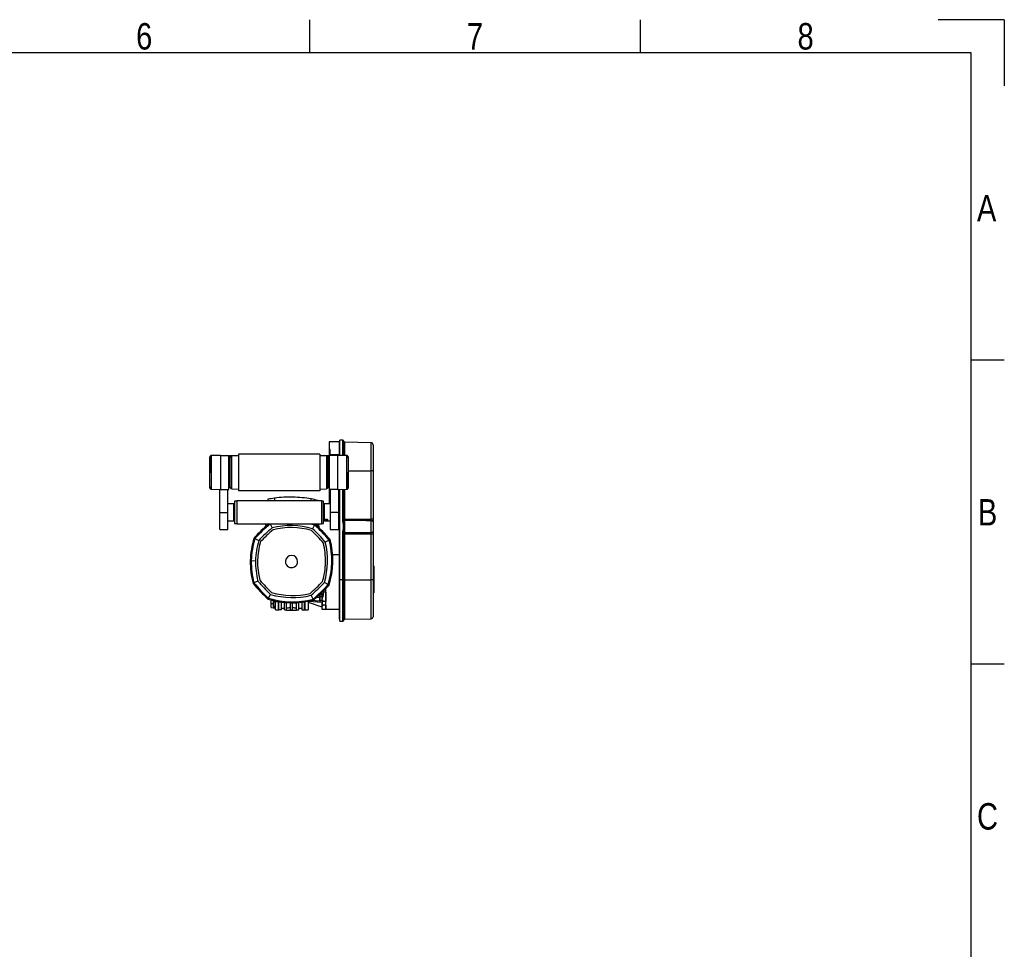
# Model space of a CAD drawing. Header units: millimetres. Extents: x 0 to 420, y 0 to 297.
# Tile 21 of 21: x 266 to 420, y 151 to 297. Entities that reach past the tile are written whole.
import ezdxf

# ---------------------------------------------------------------- set-up
doc = ezdxf.new("R2010")
doc.units = ezdxf.units.MM
doc.layers.add('CARTIGLIO', color=140, linetype='Continuous')
doc.styles.add('SLDTEXTSTYLE2', font='TXT', dxfattribs={"width": 0.821468})

msp = doc.modelspace()

# ---------------------------------------------------------------- linework, layer by layer
at = {"color": 7, "linetype": 'Continuous', "lineweight": 25}
for p, q in [((316.5065, 231.1696), (316.0289, 231.1696)), ((316.0289, 228.7687), (316.0289, 231.1696)), ((316.5065, 228.774), (316.5065, 231.1696)), ((315.9758, 230.9041), (314.3838, 230.9041)), ((314.3838, 230.9041), (314.3838, 229.6879)), ((314.543, 229.6879), (314.3838, 229.6879)), ((314.3838, 229.6879), (314.3838, 228.7814)), ((314.543, 228.9502), (314.543, 229.6879)), ((316.0289, 230.9041), (315.9758, 230.9041)), ((315.9758, 228.9502), (315.9758, 230.9041)), ((315.9758, 230.9041), (315.9758, 228.9502)), ((316.6657, 231.0103), (316.6657, 228.7726)), ((320.9168, 230.7769), (316.77, 230.8493)), ((316.77, 230.8493), (316.77, 228.7717)), ((320.9168, 226.3909), (320.9168, 230.7769)), ((321.2297, 230.4586), (321.2297, 226.3712)), ((297.3485, 228.7809), (295.9271, 228.7685)), ((295.9271, 228.7685), (295.9271, 228.7685)), ((297.3485, 228.7809), (297.3485, 223.4749)), ((297.4016, 228.7283), (297.3485, 228.7292)), ((297.4016, 223.4744), (297.4016, 228.7814)), ((297.4016, 228.7814), (298.6753, 228.7814)), ((298.6753, 223.4744), (298.6753, 228.7814)), ((298.7814, 228.6222), (298.7814, 228.7814)), ((298.7814, 228.7814), (299.3121, 228.7814)), ((298.9594, 228.6222), (298.7814, 228.6222)), ((298.7814, 228.516), (298.8943, 228.516)), ((298.7814, 228.3568), (298.8875, 228.3568)), ((298.8875, 226.1279), (298.8875, 228.463)), ((300.1612, 228.7435), (299.0998, 228.7283)), ((299.0998, 228.7283), (299.0998, 223.5275)), ((299.3121, 228.7814), (300.1612, 228.7814)), ((299.3121, 228.7814), (299.3121, 228.7313)), ((312.8978, 228.9937), (300.1612, 228.9937)), ((300.1612, 228.9937), (300.1612, 223.2622)), ((312.8978, 228.9937), (312.8978, 223.2622)), ((312.8978, 228.7814), (313.7469, 228.7814)), ((313.9592, 228.7283), (312.8978, 228.7435)), ((313.7469, 228.7814), (314.2776, 228.7814)), ((313.7469, 228.7313), (313.7469, 228.7814)), ((313.9592, 228.7283), (313.9592, 223.5275)), ((314.2776, 228.6222), (314.0996, 228.6222)), ((314.2776, 228.516), (314.1647, 228.516)), ((314.1715, 228.463), (314.1715, 226.1279)), ((314.2776, 228.3568), (314.1715, 228.3568)), ((314.2776, 228.7814), (314.2776, 228.6222)), ((315.6574, 228.7814), (314.3838, 228.7814)), ((314.3838, 228.7814), (314.3838, 223.4744)), ((314.543, 228.9502), (315.9758, 228.9502)), ((314.543, 228.7814), (314.543, 228.9502)), ((315.6574, 228.7814), (315.6574, 223.4744)), ((315.7105, 228.7292), (315.6574, 228.7283)), ((317.1319, 228.7685), (315.7105, 228.7809)), ((315.7105, 223.4749), (315.7105, 228.7809)), ((315.9758, 228.9502), (315.9758, 228.7692)), ((298.8875, 227.5608), (298.6753, 227.5608)), ((314.3838, 227.5608), (314.1715, 227.5608)), ((295.718, 226.1279), (295.7034, 226.1279)), ((298.8875, 223.7929), (298.8875, 226.1279)), ((314.1715, 226.1279), (314.1715, 223.7929)), ((317.341, 226.1279), (317.3556, 226.1279)), ((317.3556, 226.3947), (320.9168, 226.3909)), ((320.9168, 218.8003), (320.9168, 226.3909)), ((321.2297, 226.3712), (321.2297, 218.7806)), ((295.9271, 223.4873), (297.3485, 223.4749)), ((297.2424, 219.8657), (297.2424, 223.4758)), ((297.3485, 223.5266), (297.4016, 223.5275)), ((297.4016, 223.4744), (298.6753, 223.4744)), ((298.516, 219.8657), (298.516, 223.4744)), ((298.6753, 224.695), (298.8875, 224.695)), ((298.8875, 223.899), (298.7814, 223.899)), ((298.8943, 223.7398), (298.7814, 223.7398)), ((299.0998, 223.5275), (300.1612, 223.5124)), ((312.8978, 223.5124), (313.9592, 223.5275)), ((314.1647, 223.7398), (314.2776, 223.7398)), ((314.1715, 224.695), (314.3838, 224.695)), ((314.1715, 223.899), (314.2776, 223.899)), ((315.6574, 223.4744), (314.3838, 223.4744)), ((314.3838, 223.4744), (314.3838, 222.5679)), ((314.543, 223.4744), (314.543, 219.8657)), ((315.6574, 223.5275), (315.7105, 223.5266)), ((315.7105, 223.4749), (317.1319, 223.4873)), ((315.8166, 223.4758), (315.8166, 219.8657)), ((315.9758, 209.348), (315.9758, 223.4772)), ((316.0289, 209.3395), (316.0289, 223.4777)), ((316.5065, 218.6328), (316.5065, 223.4819)), ((316.6657, 223.4832), (316.6657, 218.6229)), ((316.77, 223.4842), (316.77, 218.8223)), ((312.8978, 223.2622), (300.1612, 223.2622)), ((304.7687, 221.9155), (304.763, 221.6542)), ((305.8342, 222.0908), (305.8246, 221.6542)), ((311.5575, 221.6542), (311.5643, 221.9648)), ((314.3838, 222.5679), (314.3838, 221.3517)), ((314.3838, 222.5679), (314.543, 222.5679)), ((315.9758, 223.3056), (315.8166, 223.3056)), ((299.4713, 221.1925), (298.516, 221.1925)), ((299.5774, 221.0863), (299.4713, 221.1925)), ((299.4713, 219.3203), (299.4713, 221.1925)), ((299.8958, 221.617), (299.5774, 221.617)), ((299.5774, 221.617), (299.5774, 218.1145)), ((313.1632, 221.6542), (299.8958, 221.6542)), ((299.8958, 221.6542), (299.8958, 218.0773)), ((312.6211, 221.7428), (312.6191, 221.6542)), ((313.1632, 221.6542), (313.1632, 218.0773)), ((313.4816, 221.617), (313.1632, 221.617)), ((313.4816, 219.1949), (313.4816, 221.617)), ((313.5877, 221.1925), (313.4816, 221.0863)), ((314.543, 221.1925), (313.5877, 221.1925)), ((313.5877, 221.1925), (313.5877, 218.539)), ((314.3838, 221.3517), (314.543, 221.3517)), ((315.8166, 221.3517), (315.9758, 221.3517)), ((297.2424, 219.8657), (298.516, 219.8657)), ((297.2424, 217.2123), (297.2424, 219.8657)), ((298.516, 217.2123), (298.516, 219.8657)), ((299.4713, 218.539), (299.4713, 219.3203)), ((313.4816, 218.1145), (313.4816, 219.1949)), ((315.8166, 219.8657), (314.543, 219.8657)), ((314.543, 219.8657), (314.543, 217.2123)), ((315.8166, 219.8657), (315.8166, 217.2123)), ((316.77, 218.8223), (320.9168, 218.8003)), ((298.516, 218.539), (299.4713, 218.539)), ((299.4713, 218.539), (299.5774, 218.6451)), ((299.5774, 218.1145), (299.8958, 218.1145)), ((299.8958, 218.0773), (313.1632, 218.0773)), ((304.4678, 217.8857), (304.4631, 217.6745)), ((304.4678, 217.8857), (304.472, 218.0773)), ((304.5739, 217.8834), (304.5714, 217.7706)), ((304.5739, 217.8834), (304.5781, 218.0773)), ((304.6954, 217.8807), (304.5739, 217.8834)), ((304.788, 217.9629), (304.7905, 218.0773)), ((304.8436, 218.0773), (304.8421, 218.011)), ((305.1114, 218.0773), (305.1248, 218.0517)), ((305.1248, 218.0517), (305.2238, 218.0773)), ((305.1248, 218.0517), (305.4365, 217.4494)), ((311.461, 218.0773), (312.0955, 217.8984)), ((312.0955, 217.8984), (311.7576, 217.3103)), ((312.0513, 218.0773), (312.1765, 218.0388)), ((312.1765, 218.0388), (312.0955, 217.8984)), ((312.1681, 218.0413), (312.1689, 218.0773)), ((312.2721, 217.944), (312.275, 218.0773)), ((312.376, 217.8409), (312.3812, 218.0773)), ((312.4343, 218.0773), (312.428, 217.7893)), ((312.6385, 217.706), (312.5091, 217.7088)), ((312.6385, 217.706), (312.6358, 217.5832)), ((312.7446, 217.7036), (312.7397, 217.4801)), ((313.1632, 218.1145), (313.4816, 218.1145)), ((313.4816, 218.6451), (313.5877, 218.539)), ((313.5877, 218.539), (314.543, 218.539)), ((316.77, 218.5847), (316.77, 218.1779)), ((320.9168, 216.721), (320.9168, 218.5596)), ((321.2297, 218.3954), (321.2297, 216.8502)), ((297.2424, 217.2123), (298.516, 217.2123)), ((302.6144, 215.8648), (302.7548, 215.7838)), ((302.7548, 215.7838), (303.3428, 215.4459)), ((314.543, 217.2123), (315.8166, 217.2123)), ((316.5065, 209.3395), (316.5065, 216.689)), ((316.6686, 216.7629), (316.6657, 216.6792)), ((316.6657, 216.6792), (316.6657, 209.3297)), ((316.77, 217.1312), (316.77, 216.7047)), ((320.9168, 216.4729), (316.77, 216.4598)), ((316.77, 216.4598), (316.77, 209.3197)), ((320.9168, 209.3152), (320.9168, 216.4729)), ((321.2297, 216.4532), (321.2297, 209.2955)), ((314.3635, 215.5284), (313.7611, 215.2167)), ((314.5073, 215.6032), (314.3635, 215.5284)), ((315.9758, 213.2321), (314.9041, 213.2321)), ((302.0308, 212.3126), (302.1889, 212.3091)), ((302.1889, 212.3091), (302.8496, 212.2946)), ((321.3004, 210.5529), (321.3004, 210.7454)), ((321.3004, 210.4743), (321.3004, 210.5529)), ((321.3004, 210.443), (321.3004, 210.4743)), ((321.3004, 207.4318), (321.3004, 210.443)), ((321.3358, 210.7125), (321.3358, 210.5914)), ((321.3358, 210.5914), (321.3358, 210.5128)), ((321.3358, 210.5128), (321.3358, 210.4931)), ((321.3358, 210.4931), (321.3358, 207.4129)), ((302.6014, 208.813), (302.4576, 208.7382)), ((303.2038, 209.1247), (302.6014, 208.813)), ((314.2101, 208.5576), (313.6221, 208.8955)), ((314.3505, 208.4766), (314.2101, 208.5576)), ((315.9758, 203.1489), (315.9758, 209.348)), ((315.9758, 209.348), (316.0289, 209.348)), ((316.0289, 209.3395), (316.5065, 209.3395)), ((316.0289, 202.8304), (316.0289, 209.3395)), ((316.5065, 202.8304), (316.5065, 209.3395)), ((316.6657, 209.3297), (316.6657, 202.9897)), ((316.77, 209.3197), (320.9168, 209.3152)), ((316.77, 209.3197), (316.77, 203.1507)), ((320.9168, 203.2231), (320.9168, 209.3152)), ((321.2297, 209.2955), (321.2297, 203.5414)), ((304.7884, 206.3026), (304.8694, 206.443)), ((304.8694, 206.443), (305.2073, 207.0311)), ((311.8402, 206.2897), (311.5284, 206.892)), ((312.8978, 206.4824), (312.3511, 206.5331)), ((312.9254, 206.999), (312.8978, 206.8407)), ((312.9182, 206.9807), (312.8978, 206.9247)), ((312.8978, 206.8407), (312.8978, 206.9247)), ((312.8978, 206.8407), (312.9254, 206.6823)), ((312.8978, 206.4002), (312.8978, 206.8407)), ((312.9211, 206.9797), (312.9254, 206.999)), ((312.9254, 207.0003), (313.004, 207.0003)), ((312.9254, 206.999), (313.2162, 206.999)), ((312.9254, 206.6823), (313.2162, 206.6823)), ((313.004, 207.1154), (313.004, 206.999)), ((313.2162, 207.3173), (313.2162, 207.1324)), ((313.2423, 207.1324), (313.2162, 207.1324)), ((313.2162, 207.1324), (313.2162, 206.513)), ((313.2162, 206.513), (313.3612, 206.513)), ((313.2162, 206.513), (313.2162, 206.1834)), ((313.2423, 207.1324), (313.2423, 207.3424)), ((313.5346, 207.3734), (313.5346, 207.6287)), ((313.8531, 207.3734), (313.5346, 207.3734)), ((313.8531, 204.741), (313.8531, 207.9507)), ((313.8531, 207.3734), (313.8531, 205.9077)), ((321.3004, 207.2459), (321.3004, 207.4318)), ((321.3358, 207.4129), (321.3358, 207.2959)), ((305.2877, 206.1468), (305.2877, 206.1572)), ((305.3103, 206.1511), (305.2877, 206.1468)), ((305.5795, 206.102), (305.2877, 206.0475)), ((305.2877, 205.537), (305.2877, 206.0475)), ((305.5795, 205.537), (305.2877, 205.537)), ((305.2877, 204.9798), (305.5795, 204.9284)), ((305.5795, 206.0823), (305.5795, 205.537)), ((305.5979, 205.537), (305.5795, 205.537)), ((305.5795, 205.537), (305.5795, 204.9284)), ((305.5979, 206.0778), (305.5979, 205.537)), ((305.5979, 205.537), (305.5979, 205.1055)), ((305.9245, 205.1055), (305.5979, 205.1055)), ((305.5979, 205.1055), (305.5979, 204.9267)), ((305.5979, 204.9267), (305.9245, 204.9267)), ((305.8714, 205.798), (305.8714, 206.0181)), ((305.8714, 205.798), (305.9245, 205.798)), ((305.9245, 205.798), (305.9245, 206.003)), ((305.9245, 205.537), (305.9245, 205.798)), ((305.9245, 205.537), (305.9776, 205.537)), ((305.9245, 205.1055), (305.9245, 205.537)), ((305.9245, 204.9267), (305.9245, 205.1055)), ((305.9776, 205.9094), (305.9776, 205.9917)), ((305.9776, 205.9094), (306.4021, 205.9094)), ((305.9776, 204.6349), (305.9776, 205.9094)), ((306.4021, 205.9094), (306.4034, 205.9094)), ((306.4021, 205.9094), (306.4021, 204.6349)), ((306.4658, 204.6349), (306.4658, 205.9094)), ((306.8904, 204.6349), (306.8904, 205.8335)), ((307.368, 204.6349), (307.368, 205.7775)), ((307.6864, 204.6349), (307.6864, 205.7502)), ((308.3232, 204.6349), (308.3232, 205.7194)), ((308.6417, 204.6349), (308.6417, 205.716)), ((309.2785, 204.6349), (309.2785, 205.7327)), ((309.5969, 204.6349), (309.5969, 205.753)), ((310.0745, 205.7984), (310.0745, 204.6349)), ((310.4991, 204.6349), (310.4991, 205.854)), ((310.5628, 205.8636), (310.5628, 204.6349)), ((311.0935, 205.9563), (311.0935, 204.6349)), ((311.0935, 205.8024), (313.2162, 205.0594)), ((311.1631, 205.9889), (313.2162, 205.809)), ((312.8921, 205.9499), (311.5579, 206.0713)), ((311.9149, 206.1459), (311.8402, 206.2897)), ((312.8978, 205.9943), (312.8978, 206.4002)), ((312.9254, 206.1181), (312.8978, 205.9943)), ((312.8978, 205.9943), (312.9254, 205.8706)), ((312.8978, 205.9449), (312.8978, 205.9943)), ((312.8978, 205.9449), (312.9182, 205.8889)), ((312.9254, 206.1181), (313.3224, 206.1181)), ((312.9254, 205.8706), (313.3224, 205.8706)), ((313.2162, 206.1834), (313.3224, 206.1834)), ((313.2162, 205.8706), (313.2162, 205.1974)), ((313.2162, 205.1974), (313.3224, 205.1974)), ((313.2162, 205.1974), (313.2162, 204.741)), ((313.3224, 206.1834), (313.3224, 205.9077)), ((313.8531, 205.9077), (313.3224, 205.9077)), ((313.3224, 205.8706), (313.3224, 205.9077)), ((313.3224, 205.3436), (313.3224, 205.8706)), ((313.8531, 205.3436), (313.3224, 205.3436)), ((313.3224, 205.3436), (313.3224, 205.1974)), ((313.8531, 205.3436), (313.8531, 204.741)), ((305.9776, 204.6349), (306.4021, 204.6349)), ((306.4021, 204.6349), (306.4658, 204.6349)), ((306.8904, 204.6349), (306.4658, 204.6349)), ((306.8904, 204.8471), (307.368, 204.8471)), ((307.368, 204.6349), (307.6864, 204.6349)), ((307.6864, 204.6349), (307.6864, 204.5287)), ((309.2785, 204.5287), (307.6864, 204.5287)), ((308.3232, 204.6349), (308.6417, 204.6349)), ((309.2785, 204.6349), (309.5969, 204.6349)), ((309.2785, 204.5287), (309.2785, 204.6349)), ((309.5969, 204.8471), (310.0745, 204.8471)), ((310.0745, 204.6349), (310.4991, 204.6349)), ((310.4991, 204.6349), (310.5628, 204.6349)), ((310.5628, 204.6349), (311.0935, 204.6349)), ((313.2162, 204.741), (313.8531, 204.741)), ((313.8531, 204.741), (315.9758, 204.741)), ((315.9758, 203.1489), (316.0289, 203.1489)), ((316.0289, 202.8304), (316.5065, 202.8304)), ((316.77, 203.1507), (320.9168, 203.2231))]:
    msp.add_line(p, q, dxfattribs=at)
at = {"color": 7, "linetype": 'Continuous', "lineweight": 25, "flags": 128}
for points in [[(295.9272, 226.128), (295.8888, 226.128), (295.8518, 226.128), (295.8173, 226.1279), (295.7864, 226.1279), (295.7603, 226.1279), (295.7398, 226.1279), (295.7255, 226.1279), (295.718, 226.1279)], [(317.1318, 226.1278), (317.1702, 226.1279), (317.2072, 226.1279), (317.2418, 226.1279), (317.2726, 226.1279), (317.2987, 226.1279), (317.3192, 226.1279), (317.3335, 226.1279), (317.341, 226.1279)], [(316.6657, 218.6388), (316.6677, 218.6284), (316.6736, 218.6183), (316.6832, 218.6091), (316.6962, 218.6009), (316.7119, 218.5942), (316.73, 218.5891), (316.7496, 218.5859), (316.77, 218.5847)], [(320.9168, 218.5596), (320.1685, 218.5641), (316.77, 218.5847)], [(321.2297, 218.3954), (321.2237, 218.4271), (321.206, 218.4576), (321.1772, 218.4857), (321.1384, 218.5105), (321.0911, 218.5309), (321.037, 218.5463), (320.9782, 218.5559), (320.9168, 218.5596)], [(316.6657, 216.6623), (316.6677, 216.6704), (316.6736, 216.6783), (316.6832, 216.6856), (316.6962, 216.692), (316.7119, 216.6973), (316.73, 216.7012), (316.7496, 216.7037), (316.77, 216.7047)], [(316.77, 216.7047), (317.7269, 216.7084), (320.9168, 216.721)], [(321.2297, 216.8502), (321.2237, 216.8253), (321.206, 216.8013), (321.1772, 216.7791), (321.1384, 216.7597), (321.0911, 216.7436), (321.037, 216.7315), (320.9782, 216.7239), (320.9168, 216.721)], [(321.2297, 207.4696), (321.2309, 207.4635), (321.2347, 207.4575), (321.2408, 207.4518), (321.2492, 207.4465), (321.2596, 207.4417), (321.2718, 207.4376), (321.2855, 207.4343), (321.3004, 207.4318)], [(321.3358, 207.4129), (321.3352, 207.416), (321.3333, 207.419), (321.3303, 207.4218), (321.3261, 207.4245), (321.3209, 207.4268), (321.3148, 207.4289), (321.3079, 207.4305), (321.3004, 207.4318)], [(305.2877, 204.9798), (305.2877, 204.9988), (305.2877, 205.0545), (305.2877, 205.143), (305.2877, 205.2584), (305.2877, 205.3928), (305.2877, 205.537)]]:
    msp.add_lwpolyline(points, dxfattribs=at)
at = {"color": 7, "linetype": 'Continuous', "lineweight": 25}
for centre, radius, start, end in [((316.5065, 231.0103), 0.1592, 0, 90), ((316.7719, 230.9554), 0.1061, 180, 269), ((320.9113, 230.4586), 0.3184, 0, 89), ((298.7814, 228.2507), 0.2653, 90, 113.578178), ((298.7814, 228.2507), 0.1061, 90, 180), ((299.0998, 228.463), 0.2123, 90, 180), ((313.9592, 228.463), 0.2123, 0, 90), ((314.2776, 228.2507), 0.2653, 66.421822, 90), ((314.2776, 228.2507), 0.1061, 0, 90), ((298.5957, 227.6881), 0.1327, 306.869898, 53.130102), ((314.4634, 227.6881), 0.1327, 126.869898, 233.130102), ((320.9938, 225.1205), 1.2727, 79.32061, 93.468538), ((295.9287, 223.7101), 0.212, 186.179486, 269.585698), ((298.5957, 224.5677), 0.1327, 306.869898, 53.130102), ((298.7814, 224.0051), 0.1061, 180, 270), ((298.7814, 224.0051), 0.2653, 246.421822, 270), ((299.0998, 223.7929), 0.2123, 180, 270), ((313.9592, 223.7929), 0.2123, 270, 0), ((314.2776, 224.0051), 0.1061, 270, 0), ((314.2776, 224.0051), 0.2653, 270, 293.578178), ((314.4634, 224.5677), 0.1327, 126.869898, 233.130102), ((308.2981, 203.7878), 18.4681, 97.666645, 101.017173), ((308.2981, 203.7878), 18.4681, 88.739849, 97.666645), ((308.2981, 203.7878), 18.4681, 79.813054, 88.739849), ((308.2981, 203.7878), 18.4681, 76.462526, 79.813054), ((316.7444, 219.2458), 0.4242, 259.32061, 273.468538), ((320.9938, 217.5299), 1.2727, 79.32061, 93.468538), ((322.1996, 197.8365), 26.6195, 130.502795, 137.370253), ((322.1996, 197.8365), 26.4614, 130.186221, 137.293478), ((322.1996, 197.8365), 25.8005, 130.520551, 136.959148), ((308.3424, 205.8039), 12.0025, 73.468569, 104.01113), ((308.3424, 205.8039), 11.6841, 73.835244, 103.644455), ((294.1482, 198.4535), 25.8005, 40.520551, 46.959148), ((294.1482, 198.4535), 26.4614, 40.186221, 47.293478), ((294.1482, 198.4535), 26.6195, 40.109446, 47.370253), ((316.5462, 217.9826), 0.6514, 79.423979, 93.489615), ((316.9102, 216.4947), 1.7102, 97.444979, 101.688799), ((316.7653, 218.4168), 0.239, 251.270299, 271.119992), ((314.8492, 212.0306), 12.8215, 162.600079, 178.739849), ((314.8492, 212.0306), 12.6634, 162.759992, 178.739849), ((322.1996, 197.8365), 25.4821, 130.6899, 136.789799), ((294.1482, 198.4535), 25.4821, 40.6899, 46.789799), ((316.5462, 216.0389), 0.6514, 79.423979, 93.489615), ((316.2255, 215.4088), 1.7761, 74.886965, 79.023117), ((316.7444, 216.8833), 0.4242, 259.32061, 273.468538), ((316.7649, 216.7551), 0.3762, 89.221828, 101.700676), ((320.9938, 215.2025), 1.2727, 79.32061, 93.468538), ((314.8492, 212.0306), 12.0025, 163.468569, 178.739849), ((314.8492, 212.0306), 11.6841, 163.835244, 193.644455), ((302.1157, 212.3107), 11.6841, 358.739849, 13.644455), ((302.1157, 212.3107), 12.0025, 343.468568, 14.01113), ((302.1157, 212.3107), 12.6634, 342.759992, 14.719707), ((302.1157, 212.3107), 12.8215, 342.600079, 14.87962), ((308.4825, 212.1707), 0.9552, 358.739849, 178.739849), ((314.8492, 212.0306), 12.8215, 178.739849, 194.87962), ((314.8492, 212.0306), 12.6634, 178.739849, 194.719707), ((314.8492, 212.0306), 12.0025, 178.739849, 194.01113), ((308.4825, 212.1707), 0.9552, 178.739849, 358.739849), ((302.1157, 212.3107), 11.6841, 343.835244, 358.739849), ((321.3358, 211.6128), 0.1061, 180, 250.528779), ((321.2828, 211.4627), 0.0531, 0, 70.528779), ((321.3079, 210.8243), 0.0793, 189.442255, 264.625028), ((321.3156, 210.468), 0.0863, 100.096631, 174.624655), ((321.3156, 210.3894), 0.0863, 100.096631, 174.624655), ((321.3358, 210.343), 0.1061, 109.471221, 180), ((321.2967, 210.706), 0.0396, 9.442255, 84.625028), ((321.2929, 210.5954), 0.0431, 280.096631, 354.624655), ((321.2929, 210.5168), 0.0431, 280.096631, 354.624655), ((321.2828, 210.4931), 0.0531, 289.471221, 0), ((322.8167, 225.8878), 26.6195, 220.109446, 227.370253), ((322.8167, 225.8878), 26.4614, 220.186221, 227.293478), ((322.8167, 225.8878), 25.8005, 220.520551, 226.959148), ((322.8167, 225.8878), 25.4821, 220.6899, 226.789799), ((294.7653, 226.5049), 25.4821, 310.6899, 316.789799), ((294.7653, 226.5049), 25.8005, 310.520551, 316.959148), ((294.7653, 226.5049), 26.4614, 310.186221, 317.293478), ((294.7653, 226.5049), 26.6195, 310.109446, 317.370253), ((316.5462, 208.6894), 0.6514, 79.423979, 93.489615), ((316.7444, 209.7432), 0.4242, 259.32061, 273.468538), ((320.9938, 208.0448), 1.2727, 79.32061, 93.468538), ((308.6225, 218.5375), 12.6634, 252.759992, 284.719707), ((308.6225, 218.5375), 12.0025, 253.468569, 284.01113), ((308.6225, 218.5375), 11.6841, 253.835244, 283.644455), ((321.3358, 207.1458), 0.1061, 109.471221, 180), ((321.2828, 207.2959), 0.0531, 289.471221, 0), ((308.6225, 218.5375), 12.8215, 252.600079, 284.87962), ((305.5979, 205.0329), 0.1061, 260, 270), ((305.9245, 205.7449), 0.0531, 359.999993, 90), ((305.9245, 204.8737), 0.0531, 359.999986, 90), ((320.9113, 203.5414), 0.3184, 271, 0), ((316.5065, 202.9897), 0.1592, 270, 0), ((316.7719, 203.0446), 0.1061, 91, 180)]:
    msp.add_arc(centre, radius, start, end, dxfattribs=at)
for centre, major_axis, start_param, end_param in [((313.034, 206.4348), (0, 0.9022), 4.79916127, 5.59624316), ((312.1053, 208.9865), (0, 4.2455), 4.09043447, 4.32262825)]:
    msp.add_ellipse(centre, major_axis=major_axis, ratio=0.36397023, start_param=start_param, end_param=end_param, dxfattribs=at)
for points, knots in [([(295.7182, 228.5811), (295.7151, 228.55), (295.7089, 228.4879), (295.7052, 228.4257), (295.7034, 228.3946)], [0, 0, 0, 0, 0.50056851, 1, 1, 1, 1]), ([(295.7034, 228.3823), (295.7034, 228.3844), (295.7034, 228.3901), (295.7034, 228.2936), (295.7034, 228.1001), (295.7034, 227.8203), (295.7034, 227.4656), (295.7034, 227.0539), (295.7034, 226.6014), (295.7034, 226.2856), (295.7034, 226.1279)], [0, 0, 0, 0, 0.07180829, 0.20466384, 0.33672462, 0.46947832, 0.6020078, 0.7343695, 0.86733844, 1, 1, 1, 1]), ([(295.9262, 228.767), (295.9017, 228.7648), (295.8561, 228.7607), (295.8007, 228.7282), (295.7625, 228.6908), (295.7388, 228.6531), (295.7256, 228.6195), (295.7194, 228.5926), (295.7179, 228.5775), (295.7173, 228.5716)], [0, 0, 0, 0, 0.23161094, 0.43175805, 0.59816768, 0.7386349, 0.85377264, 0.94214638, 1, 1, 1, 1]), ([(295.718, 226.1279), (295.718, 226.2657), (295.718, 226.5412), (295.7179, 226.943), (295.718, 227.3212), (295.7179, 227.6662), (295.7179, 227.9668), (295.718, 228.2159), (295.7179, 228.4056), (295.7179, 228.5242), (295.718, 228.578), (295.7179, 228.5731), (295.7179, 228.5715)], [0, 0, 0, 0, 0.10740972, 0.21482222, 0.32223596, 0.42964854, 0.53707435, 0.64449857, 0.75192392, 0.85935037, 0.95662987, 1, 1, 1, 1]), ([(295.9272, 228.7611), (295.9272, 228.7628), (295.9272, 228.7684), (295.9272, 228.7105), (295.9271, 228.5833), (295.9273, 228.3797), (295.9271, 228.111), (295.9272, 227.7885), (295.9272, 227.4158), (295.9271, 227.01), (295.9271, 226.5755), (295.9272, 226.2786), (295.9272, 226.128)], [0, 0, 0, 0, 0.042909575, 0.141267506, 0.247080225, 0.355961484, 0.461773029, 0.570653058, 0.676464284, 0.785344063, 0.891138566, 1, 1, 1, 1]), ([(317.1318, 226.1278), (317.1318, 226.2742), (317.1319, 226.5711), (317.1319, 227.002), (317.1318, 227.412), (317.1318, 227.7819), (317.1319, 228.1081), (317.1317, 228.3752), (317.1319, 228.5816), (317.1318, 228.7089), (317.1318, 228.7679), (317.1318, 228.7624), (317.1318, 228.7607)], [0, 0, 0, 0, 0.1058464, 0.21476226, 0.32060969, 0.42952668, 0.53537443, 0.64429166, 0.75014055, 0.85905906, 0.95517315, 1, 1, 1, 1]), ([(317.3416, 228.5715), (317.3415, 228.5734), (317.3409, 228.582), (317.336, 228.614), (317.3158, 228.6677), (317.2657, 228.7251), (317.2003, 228.7623), (317.1537, 228.7651), (317.1326, 228.7663)], [0, 0, 0, 0, 0.01847736, 0.08582144, 0.30546512, 0.55831355, 0.80021053, 1, 1, 1, 1]), ([(317.3556, 228.3946), (317.3538, 228.4257), (317.3501, 228.4879), (317.3439, 228.55), (317.3408, 228.5811)], [0, 0, 0, 0, 0.49937363, 1, 1, 1, 1]), ([(317.3411, 228.5715), (317.3411, 228.5731), (317.341, 228.5783), (317.3411, 228.5243), (317.3411, 228.4056), (317.341, 228.2159), (317.3411, 227.9668), (317.3411, 227.6662), (317.341, 227.3212), (317.3411, 226.943), (317.341, 226.5412), (317.341, 226.2657), (317.341, 226.1279)], [0, 0, 0, 0, 0.04519697, 0.14229069, 0.24951199, 0.35673221, 0.46395128, 0.57117195, 0.6783794, 0.78558802, 0.8927954, 1, 1, 1, 1]), ([(317.3556, 228.3823), (317.3556, 228.3844), (317.3556, 228.3901), (317.3556, 228.2936), (317.3556, 228.1001), (317.3556, 227.8203), (317.3556, 227.4656), (317.3556, 227.0539), (317.3556, 226.6014), (317.3556, 226.2856), (317.3556, 226.1279)], [0, 0, 0, 0, 0.07182898, 0.20468157, 0.3367394, 0.46949014, 0.60201668, 0.73437542, 0.8673414, 1, 1, 1, 1]), ([(295.7034, 223.8735), (295.7034, 223.8715), (295.7034, 223.8657), (295.7034, 223.9622), (295.7034, 224.1557), (295.7034, 224.4355), (295.7034, 224.7902), (295.7034, 225.2019), (295.7034, 225.6544), (295.7034, 225.9702), (295.7034, 226.1279)], [0, 0, 0, 0, 0.07182898, 0.20468157, 0.3367394, 0.46949014, 0.60201668, 0.73437542, 0.8673414, 1, 1, 1, 1]), ([(295.7179, 223.6843), (295.7179, 223.6827), (295.718, 223.6776), (295.7179, 223.7315), (295.7179, 223.8503), (295.718, 224.0399), (295.7179, 224.2891), (295.7179, 224.5896), (295.718, 224.9346), (295.7179, 225.3128), (295.718, 225.7146), (295.718, 225.9901), (295.718, 226.1279)], [0, 0, 0, 0, 0.04519697, 0.14229069, 0.24951199, 0.35673221, 0.46395128, 0.57117195, 0.6783794, 0.78558802, 0.8927954, 1, 1, 1, 1]), ([(295.9272, 226.128), (295.9272, 225.9816), (295.9271, 225.6847), (295.9271, 225.2538), (295.9272, 224.8438), (295.9272, 224.4739), (295.9271, 224.1477), (295.9273, 223.8807), (295.9271, 223.6742), (295.9272, 223.547), (295.9272, 223.4879), (295.9272, 223.4934), (295.9272, 223.4951)], [0, 0, 0, 0, 0.105806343, 0.214680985, 0.320488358, 0.429364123, 0.535171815, 0.644047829, 0.749856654, 0.858733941, 0.954811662, 1, 1, 1, 1]), ([(317.1318, 223.4947), (317.1318, 223.4931), (317.1318, 223.4875), (317.1318, 223.5454), (317.1319, 223.6725), (317.1317, 223.8762), (317.1319, 224.1448), (317.1318, 224.4673), (317.1318, 224.84), (317.1319, 225.2458), (317.1319, 225.6803), (317.1318, 225.9773), (317.1318, 226.1278)], [0, 0, 0, 0, 0.04254763, 0.14094275, 0.24679549, 0.35571793, 0.46156949, 0.57049069, 0.67634193, 0.78526289, 0.8910974, 1, 1, 1, 1]), ([(317.341, 226.1279), (317.341, 225.9901), (317.341, 225.7146), (317.3411, 225.3128), (317.341, 224.9346), (317.3411, 224.5896), (317.3411, 224.2891), (317.341, 224.0399), (317.3411, 223.8502), (317.3411, 223.7316), (317.341, 223.6778), (317.3411, 223.6828), (317.3411, 223.6843)], [0, 0, 0, 0, 0.10740972, 0.21482222, 0.32223596, 0.42964854, 0.53707435, 0.64449857, 0.75192392, 0.85935037, 0.95662987, 1, 1, 1, 1]), ([(317.3556, 223.8735), (317.3556, 223.8715), (317.3556, 223.8657), (317.3556, 223.9622), (317.3556, 224.1557), (317.3556, 224.4355), (317.3556, 224.7902), (317.3556, 225.2019), (317.3556, 225.6544), (317.3556, 225.9702), (317.3556, 226.1279)], [0, 0, 0, 0, 0.07180829, 0.20466384, 0.33672462, 0.46947832, 0.6020078, 0.7343695, 0.86733844, 1, 1, 1, 1]), ([(295.7034, 223.8613), (295.7052, 223.8302), (295.7089, 223.7679), (295.7151, 223.7058), (295.7182, 223.6747)], [0, 0, 0, 0, 0.49937363, 1, 1, 1, 1]), ([(295.7174, 223.6843), (295.7175, 223.6824), (295.7181, 223.6738), (295.7231, 223.6418), (295.7432, 223.5881), (295.7934, 223.5307), (295.8588, 223.4935), (295.9054, 223.4908), (295.9264, 223.4895)], [0, 0, 0, 0, 0.01847736, 0.08582144, 0.30546512, 0.55831355, 0.80021053, 1, 1, 1, 1]), ([(317.1328, 223.4888), (317.1573, 223.491), (317.2029, 223.4951), (317.2583, 223.5276), (317.2965, 223.565), (317.3202, 223.6027), (317.3334, 223.6364), (317.3396, 223.6632), (317.3411, 223.6783), (317.3417, 223.6843)], [0, 0, 0, 0, 0.23161094, 0.43175805, 0.59816768, 0.7386349, 0.85377264, 0.94214638, 1, 1, 1, 1]), ([(317.3408, 223.6747), (317.3439, 223.7058), (317.3501, 223.7679), (317.3538, 223.8302), (317.3556, 223.8613)], [0, 0, 0, 0, 0.50056851, 1, 1, 1, 1]), ([(313.7363, 218.6563), (313.7387, 218.6669), (313.7436, 218.6881), (313.7814, 218.7207), (313.8374, 218.7477), (313.9078, 218.7642), (313.9837, 218.7668), (314.0564, 218.7551), (314.1184, 218.7316), (314.163, 218.7005), (314.1847, 218.6671), (314.181, 218.6365), (314.1528, 218.6119), (314.1032, 218.5945), (314.0371, 218.5843), (313.9621, 218.5808), (313.8873, 218.5838), (313.8206, 218.5933), (313.7693, 218.6101), (313.7407, 218.6319), (313.7376, 218.6492), (313.7363, 218.6563)], [0, 0, 0, 0, 0.05317688, 0.10633615, 0.15995495, 0.21390305, 0.2673428, 0.3202276, 0.37337634, 0.42719221, 0.4810472, 0.53425887, 0.58714955, 0.64051842, 0.69444472, 0.74813707, 0.80115093, 0.8541076, 0.90770795, 0.96165812, 1, 1, 1, 1]), ([(316.77, 218.8223), (316.77, 218.7628), (316.7699, 218.6793), (316.77, 218.6058), (316.77, 218.5847)], [0, 0, 0, 0, 0.71262605, 1, 1, 1, 1]), ([(320.9168, 218.5596), (320.9169, 218.5817), (320.9171, 218.656), (320.9169, 218.7408), (320.9168, 218.8003)], [0, 0, 0, 0, 0.29757457, 1, 1, 1, 1]), ([(321.2297, 218.7806), (321.2297, 218.6853), (321.2297, 218.5497), (321.2297, 218.4308), (321.2297, 218.3954)], [0, 0, 0, 0, 0.702426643, 1, 1, 1, 1]), ([(304.7087, 218.0773), (304.7107, 218.0718), (304.7242, 218.0354), (304.7423, 217.9896), (304.7589, 217.9496), (304.7627, 217.9405)], [0, 0, 0, 0, 0.11998798, 0.79903037, 1, 1, 1, 1]), ([(304.7524, 218.0773), (304.7525, 218.0766), (304.7526, 218.0758), (304.7528, 218.0749), (304.7529, 218.0744), (304.7532, 218.0723), (304.7545, 218.0648), (304.7594, 218.0353), (304.7661, 217.9959), (304.7722, 217.9621), (304.7742, 217.9507)], [0, 0, 0, 0, 0.0172986, 0.01779385, 0.02130314, 0.03070379, 0.0656934, 0.20042566, 0.72889013, 1, 1, 1, 1]), ([(312.4397, 217.7777), (312.4428, 217.7904), (312.4513, 217.8253), (312.4598, 217.8659), (312.466, 217.8952), (312.4676, 217.9027), (312.468, 217.9047), (312.4681, 217.9052), (312.4682, 217.9054), (312.4803, 217.9628), (312.4915, 218.02), (312.5026, 218.0773)], [0, 0, 0, 0, 0.12847442, 0.34978091, 0.40622313, 0.42089085, 0.42483634, 0.425962, 0.42631306, 0.42652294, 1, 1, 1, 1]), ([(312.4504, 217.7671), (312.4561, 217.7794), (312.4749, 217.8197), (312.5162, 217.9144), (312.5572, 218.006), (312.5775, 218.0684), (312.5805, 218.0773)], [0, 0, 0, 0, 0.1191652, 0.39082449, 0.91284951, 1, 1, 1, 1]), ([(312.6466, 218.0773), (312.6465, 218.0713), (312.644, 217.957), (312.6411, 217.8281), (312.6385, 217.706)], [0, 0, 0, 0, 0.0529438, 1, 1, 1, 1]), ([(312.7446, 217.7036), (312.7463, 217.7804), (312.7491, 217.9084), (312.7517, 218.029), (312.7528, 218.0773)], [0, 0, 0, 0, 0.60005554, 1, 1, 1, 1]), ([(316.5637, 218.1694), (316.5486, 218.2457), (316.5181, 218.3987), (316.5104, 218.5546), (316.5065, 218.6328)], [0, 0, 0, 0, 0.49815982, 1, 1, 1, 1]), ([(316.5637, 217.1524), (316.5806, 217.261), (316.614, 217.4752), (316.6172, 217.8178), (316.5824, 218.0465), (316.5637, 218.1694)], [0, 0, 0, 0, 0.32220321, 0.63552844, 1, 1, 1, 1]), ([(316.6657, 218.6229), (316.6673, 218.5556), (316.6705, 218.413), (316.6823, 218.2674), (316.6886, 218.1905)], [0, 0, 0, 0, 0.47177811, 1, 1, 1, 1]), ([(316.6886, 218.1905), (316.691, 218.1211), (316.6982, 217.9125), (316.6913, 217.5545), (316.6895, 217.2679), (316.6886, 217.1234)], [0, 0, 0, 0, 0.19811513, 0.5957609, 1, 1, 1, 1]), ([(316.77, 218.1779), (316.7651, 218.0872), (316.755, 217.9041), (316.7353, 217.6349), (316.7588, 217.3754), (316.7662, 217.2144), (316.77, 217.1312)], [0, 0, 0, 0, 0.2669178, 0.53876209, 0.76187143, 1, 1, 1, 1]), ([(316.5065, 216.689), (316.5103, 216.7665), (316.518, 216.9223), (316.5484, 217.0754), (316.5637, 217.1524)], [0, 0, 0, 0, 0.49698533, 1, 1, 1, 1]), ([(316.6886, 217.1234), (316.6829, 217.0532), (316.673, 216.9325), (316.6699, 216.8129), (316.6686, 216.7629)], [0, 0, 0, 0, 0.58158585, 1, 1, 1, 1]), ([(316.77, 216.7047), (316.77, 216.6476), (316.7699, 216.5676), (316.77, 216.4839), (316.77, 216.4598)], [0, 0, 0, 0, 0.71262605, 1, 1, 1, 1]), ([(320.9168, 216.4729), (320.9169, 216.4982), (320.9171, 216.5831), (320.9169, 216.6641), (320.9168, 216.721)], [0, 0, 0, 0, 0.29757457, 1, 1, 1, 1]), ([(321.2297, 216.8502), (321.2297, 216.7591), (321.2297, 216.6295), (321.2297, 216.4936), (321.2297, 216.4532)], [0, 0, 0, 0, 0.70242664, 1, 1, 1, 1]), ([(321.3004, 210.7454), (321.3004, 210.7571), (321.3004, 210.8488), (321.3004, 211.0061), (321.3004, 211.1533), (321.3004, 211.2765), (321.3004, 211.3935), (321.3004, 211.4926), (321.3004, 211.5062), (321.3004, 211.5128)], [0, 0, 0, 0, 0.02244931, 0.17639385, 0.33446441, 0.40688573, 0.56265349, 0.79105335, 1, 1, 1, 1]), ([(321.3358, 211.4627), (321.3358, 211.4563), (321.3358, 211.4429), (321.3358, 211.3456), (321.3358, 211.2309), (321.3358, 211.1073), (321.3358, 210.9563), (321.3358, 210.7937), (321.3358, 210.7125)], [0, 0, 0, 0, 0.20963486, 0.43871671, 0.59466082, 0.66704291, 0.8336218, 1, 1, 1, 1]), ([(312.9254, 206.6823), (312.922, 206.6631), (312.9055, 206.5699), (312.9012, 206.4753), (312.8978, 206.4002)], [0, 0, 0, 0, 0.20618569, 1, 1, 1, 1]), ([(305.2877, 206.1468), (305.2877, 206.1345), (305.2877, 206.1098), (305.2877, 206.0772), (305.2877, 206.0571), (305.2877, 206.0496), (305.2877, 206.0475)], [0, 0, 0, 0, 0.29534184, 0.5907688, 0.88366173, 1, 1, 1, 1]), ([(308.3232, 204.9213), (308.2374, 204.9162), (308.0658, 204.9061), (307.8616, 204.8783), (307.7174, 204.8533), (307.6968, 204.8492), (307.6864, 204.8472)], [0, 0, 0, 0, 0.247555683, 0.494994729, 0.744817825, 1, 1, 1, 1]), ([(309.2785, 204.8472), (309.2688, 204.8491), (309.2495, 204.8529), (309.112, 204.8768), (308.9086, 204.9052), (308.7322, 204.9159), (308.6417, 204.9213)], [0, 0, 0, 0, 0.24541044, 0.49071287, 0.73879925, 1, 1, 1, 1]), ([(312.8978, 206.4002), (312.9026, 206.3106), (312.9077, 206.216), (312.9245, 206.123), (312.9254, 206.1181)], [0, 0, 0, 0, 0.9470257, 1, 1, 1, 1])]:
    msp.add_open_spline(points, degree=3, knots=knots, dxfattribs=at)
for points in [[(304.4678, 217.8857), (304.4694, 217.8857), (304.4726, 217.8856), (304.4971, 217.8851), (304.5322, 217.8843), (304.56, 217.8837), (304.5739, 217.8834)], [(312.7446, 217.7036), (312.743, 217.7037), (312.7398, 217.7037), (312.7152, 217.7043), (312.6802, 217.7051), (312.6524, 217.7057), (312.6385, 217.706)]]:
    msp.add_open_spline(points, degree=3, dxfattribs=at)
at = {"layer": 'CARTIGLIO', "linetype": 'Continuous'}
for p, q in [((311.3431, 291.8226), (311.3431, 296.9968)), ((363.0852, 291.8226), (363.0852, 296.9968)), ((420.0016, 296.9968), (409.6532, 296.9968)), ((420.0016, 296.9968), (420.0016, 286.6484)), ((414.8274, 291.8226), (5.1801, 291.8226)), ((414.8274, 5.171), (414.8274, 291.8226)), ((420.0016, 243.7024), (414.8274, 243.7024)), ((420.0016, 196.0996), (414.8274, 196.0996))]:
    msp.add_line(p, q, dxfattribs=at)

# ---------------------------------------------------------------- texts
at = {"layer": 'CARTIGLIO', "char_height": 4.1394, "attachment_point": 2, "style": 'SLDTEXTSTYLE2'}
for s, insert in [('6', (285.4283, 296.4629)), ('7', (337.1705, 296.4629)), ('8', (388.9127, 296.4629)), ('A', (417.2354, 269.5569)), ('B', (417.3813, 221.9541)), ('C', (417.3711, 174.3514))]:
    msp.add_mtext(s, dxfattribs=dict(at, insert=insert))

doc.saveas('drawing.dxf')
